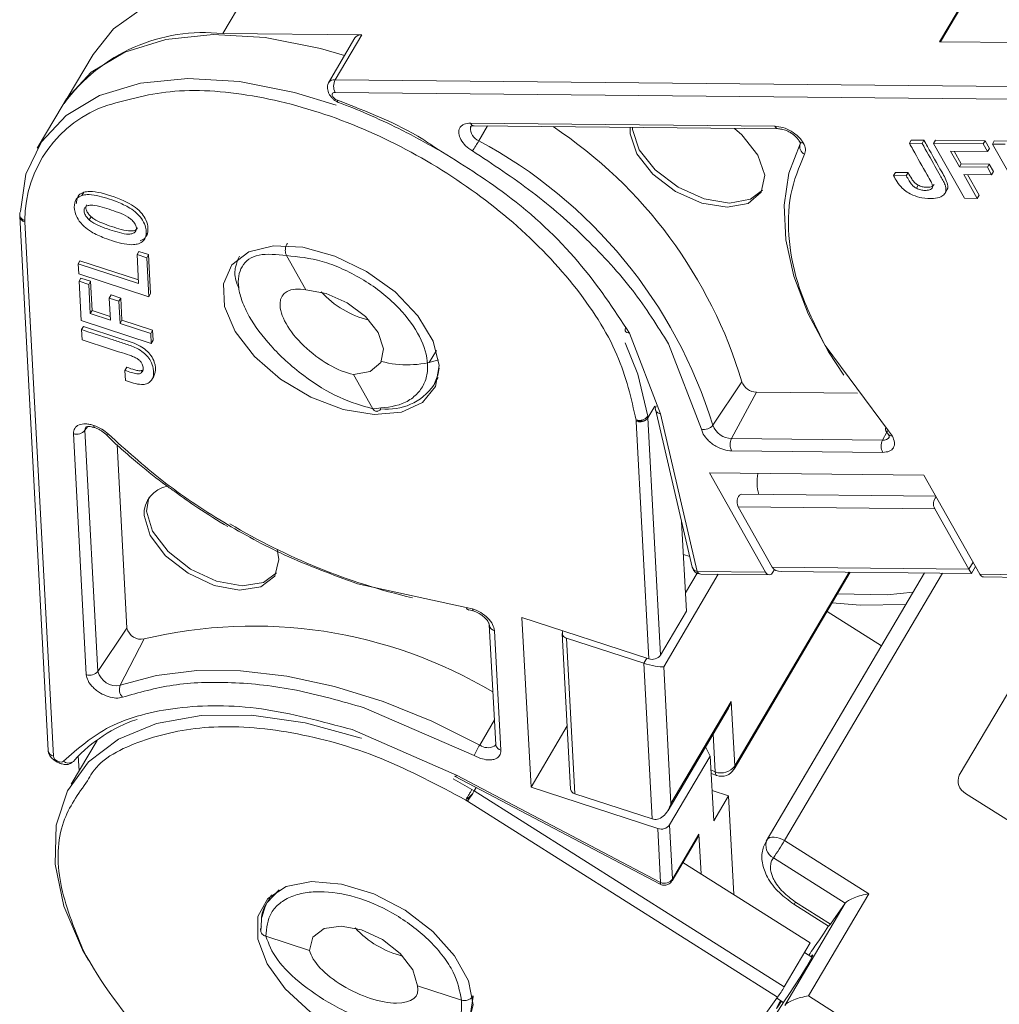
# Model space of a CAD drawing. Header units: millimetres. Extents: x 3292 to 3920, y -521 to -81.
# Tile 17 of 31: x 3581 to 3614, y -167 to -133. Entities that reach past the tile are written whole.
import ezdxf

# ---------------------------------------------------------------- set-up
doc = ezdxf.new("R2010")
doc.units = ezdxf.units.MM

msp = doc.modelspace()

# ---------------------------------------------------------------- linework, layer by layer
at = {"color": 7, "linetype": 'Continuous', "lineweight": 15}
for p, q in [((3587.766, -133.543), (3600.121, -112.63)), ((3624.575, -112.838), (3612.178, -133.821)), ((3612.205, -133.821), (3624.588, -112.861)), ((3592.499, -133.59), (3587.766, -133.543)), ((3592.268, -133.692), (3591.366, -135.218)), ((3591.597, -135.117), (3592.499, -133.59)), ((3612.178, -133.821), (3615.453, -133.854)), ((3583.35, -134.253), (3582.473, -135.737)), ((3614.572, -135.345), (3591.597, -135.117)), ((3591.592, -135.545), (3614.572, -135.774)), ((3582.335, -135.953), (3581.453, -137.447)), ((3591.695, -135.884), (3591.691, -135.883)), ((3596.204, -136.594), (3606.57, -136.697)), ((3596.327, -136.684), (3606.693, -136.787)), ((3596.785, -136.688), (3596.486, -137.192)), ((3611.146, -137.276), (3611.209, -137.169)), ((3611.58, -137.28), (3611.146, -137.276)), ((3611.209, -137.169), (3611.643, -137.174)), ((3611.643, -137.174), (3611.58, -137.28)), ((3611.97, -137.284), (3612.033, -137.177)), ((3613.663, -137.301), (3611.97, -137.284)), ((3611.97, -137.284), (3613.024, -139.152)), ((3612.033, -137.177), (3613.726, -137.194)), ((3613.663, -137.301), (3613.726, -137.194)), ((3613.663, -137.301), (3613.808, -137.557)), ((3613.726, -137.194), (3613.871, -137.451)), ((3613.977, -137.304), (3614.04, -137.197)), ((3613.977, -137.304), (3615.031, -139.172)), ((3614.411, -137.308), (3613.977, -137.304)), ((3614.04, -137.197), (3614.474, -137.202)), ((3613.808, -137.557), (3612.549, -137.545)), ((3612.549, -137.545), (3612.853, -138.083)), ((3612.673, -137.546), (3612.916, -137.977)), ((3613.808, -137.557), (3613.871, -137.451)), ((3612.853, -138.083), (3612.916, -137.977)), ((3612.853, -138.083), (3613.805, -138.093)), ((3612.916, -137.977), (3613.868, -137.986)), ((3613.805, -138.093), (3613.868, -137.986)), ((3613.805, -138.093), (3613.949, -138.349)), ((3613.868, -137.986), (3614.012, -138.243)), ((3610.607, -138.377), (3610.67, -138.271)), ((3611.041, -138.382), (3610.607, -138.377)), ((3610.67, -138.271), (3611.104, -138.275)), ((3611.041, -138.382), (3611.104, -138.275)), ((3612.998, -138.34), (3613.949, -138.349)), ((3613.458, -139.156), (3612.998, -138.34)), ((3613.121, -138.341), (3613.521, -139.05)), ((3614.012, -138.243), (3613.949, -138.349)), ((3611.385, -138.81), (3611.448, -138.703)), ((3582.971, -139.052), (3583.034, -138.945)), ((3612.361, -138.978), (3612.424, -138.872)), ((3613.458, -139.156), (3613.521, -139.05)), ((3613.024, -139.152), (3613.458, -139.156)), ((3580.854, -139.759), (3581.823, -157.953)), ((3583.22, -139.886), (3583.283, -139.779)), ((3581.031, -139.956), (3581.029, -139.908)), ((3582, -158.15), (3581.031, -139.956)), ((3585.147, -140.429), (3585.21, -140.322)), ((3584.851, -141.07), (3584.914, -140.963)), ((3585.179, -141.177), (3584.851, -141.07)), ((3584.851, -141.07), (3584.903, -142.054)), ((3584.914, -140.963), (3585.242, -141.07)), ((3585.242, -141.07), (3585.179, -141.177)), ((3585.242, -141.07), (3585.312, -142.398)), ((3589.94, -141.104), (3590.599, -142.273)), ((3582.843, -141.382), (3582.906, -141.275)), ((3582.843, -141.382), (3582.862, -141.725)), ((3584.903, -142.054), (3582.843, -141.382)), ((3582.906, -141.275), (3584.896, -141.925)), ((3585.25, -142.505), (3585.179, -141.177)), ((3582.862, -141.725), (3585.25, -142.505)), ((3582.875, -141.974), (3582.938, -141.867)), ((3582.875, -141.974), (3582.946, -143.314)), ((3582.875, -141.974), (3583.203, -142.081)), ((3582.938, -141.867), (3583.266, -141.974)), ((3583.203, -142.081), (3583.266, -141.974)), ((3583.203, -142.081), (3583.256, -143.078)), ((3583.266, -141.974), (3583.319, -142.971)), ((3583.904, -142.549), (3583.967, -142.442)), ((3583.967, -142.442), (3584.295, -142.549)), ((3585.25, -142.505), (3585.312, -142.398)), ((3583.944, -143.302), (3583.904, -142.549)), ((3583.904, -142.549), (3584.232, -142.656)), ((3584.295, -142.549), (3584.232, -142.656)), ((3584.272, -143.409), (3584.232, -142.656)), ((3584.295, -142.549), (3584.335, -143.303)), ((3583.256, -143.078), (3583.319, -142.971)), ((3583.256, -143.078), (3583.944, -143.302)), ((3583.319, -142.971), (3583.937, -143.173)), ((3582.946, -143.314), (3585.334, -144.094)), ((3584.272, -143.409), (3584.335, -143.303)), ((3585.316, -143.75), (3584.272, -143.409)), ((3584.335, -143.303), (3585.379, -143.643)), ((3583.026, -143.517), (3582.963, -143.623)), ((3582.963, -143.623), (3582.981, -143.967)), ((3585.316, -143.75), (3585.379, -143.643)), ((3585.334, -144.094), (3585.316, -143.75)), ((3585.379, -143.643), (3585.397, -143.987)), ((3601.62, -143.74), (3602.67, -146.492)), ((3585.334, -144.094), (3585.397, -143.987)), ((3604.065, -147.01), (3602.947, -144.109)), ((3595.043, -144.332), (3594.799, -144.745)), ((3608.278, -144.162), (3610.439, -147.073)), ((3584.435, -145.011), (3584.498, -144.905)), ((3584.435, -145.011), (3584.453, -145.355)), ((3584.976, -145.108), (3585.039, -145.001)), ((3592.22, -145.147), (3592.88, -146.315)), ((3585.357, -145.321), (3585.42, -145.214)), ((3594.951, -145.515), (3595.107, -145.251)), ((3604.456, -146.876), (3605.445, -145.399)), ((3605.937, -145.752), (3605.094, -147.335)), ((3609.379, -145.787), (3605.937, -145.752)), ((3602.243, -146.625), (3602.476, -146.231)), ((3602.497, -146.329), (3603.754, -151.714)), ((3602.67, -146.492), (3603.923, -151.858)), ((3601.842, -146.748), (3601.839, -146.7)), ((3602.272, -154.829), (3601.842, -146.748)), ((3602.236, -146.569), (3602.243, -146.623)), ((3602.674, -154.706), (3602.243, -146.623)), ((3583.118, -155.37), (3582.681, -147.162)), ((3583.158, -146.929), (3583.076, -147.05)), ((3583.513, -155.258), (3583.076, -147.05)), ((3604.131, -147.182), (3604.065, -147.01)), ((3610.236, -147.386), (3610.38, -147.116)), ((3610.343, -147.066), (3610.429, -147.181)), ((3610.439, -147.073), (3610.567, -147.246)), ((3610.236, -147.386), (3605.094, -147.335)), ((3584.502, -153.788), (3584.169, -147.532)), ((3610.238, -147.803), (3605.096, -147.752)), ((3606.25, -151.881), (3604.345, -148.504)), ((3604.345, -148.504), (3611.645, -148.577)), ((3611.645, -148.577), (3613.55, -151.954)), ((3612.051, -149.296), (3605.427, -149.23)), ((3605.321, -149.656), (3612.016, -149.723)), ((3606.48, -151.711), (3605.321, -149.656)), ((3612.016, -149.723), (3613.175, -151.777)), ((3603.555, -153.214), (3603.392, -150.166)), ((3603.4, -150.317), (3603.428, -150.318)), ((3603.669, -151.349), (3603.452, -151.278)), ((3603.923, -151.858), (3606.25, -151.881)), ((3613.175, -151.777), (3606.48, -151.711)), ((3606.498, -151.884), (3606.553, -151.791)), ((3606.802, -151.86), (3613.258, -151.924)), ((3613.316, -151.538), (3613.175, -151.777)), ((3613.175, -151.777), (3613.258, -151.924)), ((3613.258, -151.924), (3613.399, -151.685)), ((3602.782, -155.103), (3604.642, -151.954)), ((3603.917, -151.913), (3603.521, -152.582)), ((3604.046, -151.948), (3606.373, -151.971)), ((3605.176, -158.586), (3609.136, -151.883)), ((3609.097, -151.883), (3605.2, -158.48)), ((3611.662, -151.909), (3606.268, -161.039)), ((3606.301, -160.988), (3611.666, -151.909)), ((3606.892, -161.02), (3612.272, -151.915)), ((3616.817, -152.075), (3612.848, -158.794)), ((3613.55, -151.954), (3623.757, -152.055)), ((3613.673, -152.044), (3623.88, -152.145)), ((3592.361, -152.281), (3596.054, -153.08)), ((3596.054, -153.08), (3596.273, -153.127)), ((3596.15, -153.168), (3596.304, -153.202)), ((3597.956, -153.42), (3602.272, -154.829)), ((3598.264, -159.2), (3597.956, -153.42)), ((3603.555, -153.214), (3602.674, -154.706)), ((3608.345, -153.222), (3610.195, -154.392)), ((3583.513, -155.258), (3584.502, -153.788)), ((3596.844, -153.678), (3597.061, -157.749)), ((3585.092, -154.155), (3584.277, -155.733)), ((3597.021, -153.875), (3597.237, -157.946)), ((3599.33, -153.964), (3599.613, -159.264)), ((3599.476, -154.126), (3602.102, -154.983)), ((3599.759, -159.427), (3599.476, -154.126)), ((3602.206, -154.807), (3602.102, -154.983)), ((3602.102, -154.983), (3602.385, -160.284)), ((3603.03, -159.758), (3602.782, -155.103)), ((3596.323, -158.126), (3592.586, -156.501)), ((3602.931, -159.99), (3604.984, -156.514)), ((3605.083, -156.282), (3603.03, -159.758)), ((3605.2, -158.48), (3605.083, -156.282)), ((3596.516, -157.766), (3597.016, -156.913)), ((3599.498, -157.11), (3598.264, -159.2)), ((3592.176, -157.243), (3595.722, -158.793)), ((3604.469, -157.387), (3604.538, -158.683)), ((3583.489, -157.608), (3582.606, -159.101)), ((3597.066, -157.785), (3597.01, -157.81)), ((3604.366, -158.142), (3604.21, -157.825)), ((3582.849, -158.137), (3582.876, -158.645)), ((3596.544, -158.223), (3596.323, -158.126)), ((3602.981, -160.485), (3604.366, -158.142)), ((3604.366, -158.142), (3604.484, -160.346)), ((3595.663, -158.825), (3602.663, -162.506)), ((3595.722, -158.793), (3602.678, -162.451)), ((3604.538, -158.683), (3604.391, -158.616)), ((3604.398, -158.736), (3604.59, -158.807)), ((3595.615, -158.914), (3596.254, -159.28)), ((3596.331, -159.323), (3596.397, -159.211)), ((3602.58, -160.608), (3598.264, -159.2)), ((3596.254, -159.28), (3596.328, -159.322)), ((3606.887, -165.998), (3596.328, -159.322)), ((3602.385, -160.284), (3599.759, -159.427)), ((3604.428, -159.311), (3604.987, -159.494)), ((3604.484, -160.346), (3604.987, -159.494)), ((3604.987, -159.494), (3605.166, -162.861)), ((3613.062, -159.412), (3617.284, -162.082)), ((3596.103, -159.678), (3596.04, -159.639)), ((3606.659, -166.353), (3596.103, -159.678)), ((3603.08, -162.328), (3602.981, -160.485)), ((3602.678, -162.451), (3602.58, -160.608)), ((3603.065, -162.392), (3603.967, -160.866)), ((3603.982, -160.801), (3603.08, -162.328)), ((3604.054, -162.157), (3603.982, -160.801)), ((3606.268, -161.039), (3606.301, -160.988)), ((3609.764, -162.836), (3606.892, -161.02)), ((3607.769, -164.506), (3603.435, -161.766)), ((3606.516, -161.607), (3608.965, -163.155)), ((3589.274, -163.133), (3589.69, -162.693)), ((3589.43, -162.87), (3589.274, -163.133)), ((3607.71, -166.311), (3609.764, -162.836)), ((3608.965, -163.155), (3606.911, -166.631)), ((3607.215, -163.184), (3608.398, -163.931)), ((3608.457, -163.86), (3607.275, -163.113)), ((3608.965, -163.155), (3608.457, -163.86)), ((3589.083, -163.704), (3589.059, -164.128)), ((3608.388, -163.925), (3608.228, -164.196)), ((3608.228, -164.196), (3608.059, -164.431)), ((3589.233, -164.277), (3590.726, -164.765)), ((3607.769, -164.506), (3606.887, -165.998)), ((3607.83, -164.989), (3607.578, -164.829)), ((3594.4, -165.964), (3595.893, -166.451)), ((3596.297, -166.324), (3596.197, -166.979)), ((3596.297, -166.324), (3596.294, -166.308)), ((3605.053, -168.584), (3606.659, -166.353)), ((3606.893, -166.48), (3606.071, -167.742)), ((3606.636, -166.385), (3606.861, -166.528)), ((3606.765, -166.467), (3606.716, -166.55)), ((3613.79, -170.156), (3607.71, -166.311))]:
    msp.add_line(p, q, dxfattribs=at)
at = {"color": 7, "linetype": 'Continuous', "lineweight": 15, "flags": 128}
for points in [[(3585.108, -132.632), (3584.05, -133.379), (3583.35, -134.253)], [(3591.915, -134.289), (3591.093, -134.051), (3589.213, -133.678), (3587.438, -133.573), (3585.826, -133.739), (3584.429, -134.171), (3583.292, -134.855), (3582.452, -135.768), (3582.335, -135.953)], [(3580.88, -139.599), (3581.066, -138.334), (3581.59, -137.232), (3582.434, -136.329), (3583.572, -135.654), (3584.968, -135.228), (3586.575, -135.067), (3588.343, -135.173), (3590.215, -135.545), (3591.627, -135.983)], [(3591.344, -135.281), (3591.344, -135.277), (3591.366, -135.218)], [(3591.669, -135.812), (3591.61, -135.783), (3591.558, -135.744), (3591.518, -135.699), (3591.495, -135.652), (3591.492, -135.609), (3591.509, -135.574), (3591.544, -135.552), (3591.592, -135.545)], [(3591.691, -135.883), (3591.687, -135.882), (3591.676, -135.868), (3591.67, -135.845), (3591.669, -135.812)], [(3596.206, -136.737), (3596.209, -136.729), (3596.225, -136.697)], [(3605.198, -136.772), (3605.446, -136.992), (3605.99, -137.681), (3606.221, -138.366), (3606.103, -138.945), (3605.654, -139.328), (3604.942, -139.456), (3604.075, -139.312), (3603.187, -138.916), (3602.411, -138.329), (3601.866, -137.64), (3601.635, -136.954), (3601.637, -136.736)], [(3601.715, -136.737), (3601.719, -136.812), (3601.95, -137.498), (3602.495, -138.187), (3603.271, -138.774), (3604.159, -139.17), (3605.026, -139.314), (3605.738, -139.185), (3606.141, -138.872)], [(3607.433, -137.301), (3607.048, -138.292), (3606.881, -139.386), (3606.936, -140.563), (3607.211, -141.802), (3607.701, -143.082), (3608.398, -144.379), (3608.92, -145.169)], [(3607.447, -137.266), (3607.444, -137.276), (3607.433, -137.301)], [(3595.133, -144.84), (3595.011, -145.559), (3594.572, -146.106), (3593.856, -146.435), (3592.927, -146.515), (3591.866, -146.339), (3590.768, -145.924), (3589.732, -145.305), (3588.848, -144.539), (3588.195, -143.692), (3587.832, -142.841), (3587.791, -142.061), (3588.074, -141.42), (3588.658, -140.977), (3589.49, -140.771), (3590.497, -140.819), (3591.588, -141.118), (3592.667, -141.641), (3593.638, -142.341), (3594.415, -143.157), (3594.929, -144.015), (3595.133, -144.84)], [(3590.599, -142.273), (3591.292, -142.388), (3592.003, -142.705), (3592.624, -143.175), (3593.06, -143.726), (3593.244, -144.275), (3593.15, -144.738), (3592.79, -145.044), (3592.22, -145.147)], [(3601.464, -144.07), (3601.906, -145.135), (3602.236, -146.569)], [(3595.136, -144.937), (3595.093, -145.174), (3594.95, -145.515)], [(3583.877, -147.187), (3583.845, -147.198), (3583.819, -147.202), (3583.799, -147.197), (3583.794, -147.193)], [(3585.254, -149.342), (3585.171, -149.805), (3585.379, -150.486), (3585.905, -151.179), (3586.668, -151.776), (3587.554, -152.187), (3588.426, -152.349), (3589.152, -152.238), (3589.596, -151.908)], [(3605.321, -149.656), (3605.295, -149.593), (3605.282, -149.519), (3605.282, -149.441), (3605.297, -149.367), (3605.324, -149.304), (3605.36, -149.258), (3605.403, -149.234), (3605.427, -149.23)], [(3589.615, -151.102), (3589.679, -151.445), (3589.537, -152.013), (3589.068, -152.38), (3588.342, -152.491), (3587.47, -152.329), (3586.585, -151.918), (3585.821, -151.321), (3585.295, -150.628), (3585.087, -149.947), (3585.087, -149.947)], [(3611.277, -152.562), (3610.391, -152.652), (3608.705, -152.613)], [(3611.032, -152.976), (3609.467, -153.009), (3608.518, -152.929)], [(3596.516, -157.766), (3594.891, -156.956), (3593.235, -156.288), (3591.577, -155.774), (3589.948, -155.423), (3588.377, -155.242), (3586.89, -155.234), (3585.515, -155.399), (3584.277, -155.733)], [(3583.191, -165.094), (3582.992, -164.735), (3582.359, -163.249), (3582.058, -161.822), (3582.1, -160.5), (3582.484, -159.324), (3583.197, -158.334), (3584.216, -157.561), (3585.509, -157.029), (3587.034, -156.756), (3588.741, -156.75), (3590.577, -157.013), (3592.482, -157.534), (3592.489, -157.536)], [(3597.063, -157.748), (3597.041, -157.782), (3597.012, -157.808)], [(3597.067, -157.789), (3597.066, -157.783), (3597.061, -157.749)], [(3581.823, -157.953), (3581.827, -157.981), (3581.828, -157.986)], [(3582.345, -158.321), (3582.311, -158.343), (3582.262, -158.351), (3582.205, -158.343), (3582.145, -158.32), (3582.089, -158.285), (3582.043, -158.242), (3582.012, -158.195), (3582, -158.15)], [(3605.2, -158.48), (3605.194, -158.54), (3605.176, -158.586)], [(3604.59, -158.807), (3604.582, -158.803), (3604.56, -158.78), (3604.545, -158.739), (3604.538, -158.683)], [(3603.967, -160.866), (3603.977, -160.844), (3603.982, -160.801)], [(3606.301, -160.988), (3606.342, -160.948), (3606.398, -160.919), (3606.466, -160.903), (3606.544, -160.9), (3606.629, -160.912), (3606.718, -160.936), (3606.807, -160.973), (3606.892, -161.02)], [(3593.975, -163.39), (3594.922, -164.112), (3595.664, -164.939), (3596.133, -165.798), (3596.289, -166.611), (3596.118, -167.308), (3595.634, -167.825), (3594.882, -168.117), (3593.927, -168.159), (3592.855, -167.946), (3591.76, -167.497), (3590.741, -166.853), (3589.887, -166.069), (3589.275, -165.217), (3588.958, -164.372), (3588.966, -163.608), (3589.297, -162.995), (3589.922, -162.585), (3590.785, -162.416), (3591.811, -162.503), (3592.906, -162.838), (3593.975, -163.39)], [(3602.663, -162.506), (3602.663, -162.506), (3602.662, -162.497), (3602.668, -162.479), (3602.678, -162.451)], [(3603.08, -162.328), (3603.075, -162.371), (3603.065, -162.392)], [(3589.098, -163.634), (3589.224, -163.226), (3589.274, -163.133)], [(3590.726, -164.765), (3590.84, -164.311), (3591.215, -164.017), (3591.796, -163.928), (3592.494, -164.058), (3593.202, -164.387), (3593.813, -164.865), (3594.234, -165.418), (3594.4, -165.964)], [(3607.8, -164.97), (3607.851, -164.91), (3607.858, -164.931), (3607.784, -165.076), (3607.641, -165.323), (3607.45, -165.636), (3607.241, -165.965), (3607.045, -166.262), (3606.893, -166.48)], [(3606.799, -166.489), (3606.752, -166.56), (3606.693, -166.644), (3606.65, -166.704), (3606.624, -166.735), (3606.618, -166.733), (3606.632, -166.7), (3606.666, -166.637), (3606.716, -166.55)]]:
    msp.add_lwpolyline(points, dxfattribs=at)
at = {"color": 7, "linetype": 'Continuous', "lineweight": 15}
for centre, radius, start, end in [((3587.125, -139.41), 5.902, 83.7687, 143.7761), ((3592.466, -133.829), 0.241, 82.2333, 145.3115), ((3591.564, -135.355), 0.241, 82.2333, 145.3115), ((3592.008, -135.335), 0.466, 152.0331, 206.8221), ((3585.174, -139.909), 4.146, 108.6273, 179.9797), ((3596.339, -136.538), 0.146, 202.383, 265.1601), ((3596.655, -136.774), 0.451, 175.2517, 248.0157), ((3590.183, -149.971), 15.932, 16.6798, 56.3408), ((3606.705, -136.641), 0.146, 202.37, 265.2906), ((3587.398, -131.81), 10.562, 327.1417, 329.3621), ((3588.696, -151.725), 16.489, 17.1036, 61.8092), ((3607.693, -137.4), 0.278, 159.1127, 245.3385), ((3581.082, -139.734), 0.227, 180.9837, 257.1119), ((3593.546, -140.093), 3.307, 222.8165, 256.0334), ((3594.05, -141.389), 3.433, 255.0958, 288.0661), ((3605.952, -145.213), 0.54, 200.1025, 268.43), ((3593.382, -144.418), 1.914, 263.1086, 325.0166), ((3601.959, -146.389), 0.378, 251.9111, 305.2866), ((3582.799, -146.828), 0.355, 250.5407, 321.193), ((3583.252, -147.036), 0.176, 146.8862, 184.7637), ((3604.158, -146.644), 0.378, 255.667, 322.0604), ((3605.113, -146.636), 0.699, 200.1025, 268.43), ((3610.433, -147.017), 0.103, 145.1496, 208.1152), ((3610.396, -146.995), 0.0891, 232.4425, 298.5794), ((3605.515, -147.541), 0.469, 153.8942, 206.6934), ((3610.657, -147.592), 0.469, 153.8942, 206.6934), ((3610.266, -147.151), 0.237, 262.7604, 328.6213), ((3607.46, -148.82), 1.499, 168.4515, 196.1044), ((3586.059, -149.909), 0.973, 100.1284, 182.2162), ((3612.298, -149.551), 0.331, 135.2349, 211.3106), ((3599.271, -131.374), 21.968, 239.1582, 256.7264), ((3603.955, -151.649), 0.211, 197.8667, 261.2997), ((3604.058, -151.803), 0.145, 202.1718, 265.3712), ((3606.375, -151.835), 0.132, 200.2136, 338.6309), ((3613.685, -151.899), 0.145, 202.1718, 265.3713), ((3596.178, -153.042), 0.13, 197.0254, 257.3451), ((3584.991, -153.661), 0.504, 194.6322, 281.5714), ((3588.817, -169.638), 15.924, 59.2245, 103.5281), ((3597.076, -153.647), 0.234, 188.3725, 256.3732), ((3599.506, -153.956), 0.173, 152.4848, 259.9403), ((3602.391, -154.499), 0.35, 250.2128, 323.8964), ((3583.237, -155.035), 0.355, 250.5407, 321.193), ((3584.146, -155.092), 0.654, 194.6322, 281.5714), ((3584.619, -155.878), 0.372, 157.03, 224.5579), ((3586.498, -161.753), 5.133, 108.7235, 137.3788), ((3601.005, -160.404), 5.207, 149.5537, 154.0592), ((3596.799, -157.375), 0.482, 234.0334, 296.178), ((3597.3, -157.707), 0.246, 199.2746, 255.3133), ((3582.064, -157.911), 0.247, 197.6809, 255.0653), ((3582.52, -158.089), 0.291, 232.8966, 294.0672), ((3582.546, -158.174), 0.203, 297.1602, 329.3206), ((3604.733, -158.14), 0.578, 250.2128, 323.8964), ((3604.745, -158.332), 0.5, 251.9246, 329.4249), ((3613.283, -158.989), 0.477, 155.8413, 242.4257), ((3591.851, -156.703), 5.189, 325.0186, 328.5374), ((3599.801, -159.242), 0.19, 186.8647, 256.9613), ((3602.699, -160.279), 0.35, 250.2128, 323.8964), ((3606.737, -161.184), 0.477, 155.8413, 242.4257), ((3598.919, -156.311), 9.261, 325.12, 329.4334), ((3602.797, -162.122), 0.35, 250.2128, 323.8964), ((3607.1, -163.027), 0.194, 306.2539, 333.8656), ((3608.283, -163.775), 0.194, 306.2423, 333.8736), ((3594.7, -161.748), 3.307, 222.8146, 256.0352), ((3621.081, -173.687), 15.977, 144.595, 146.7267), ((3596.623, -157.304), 15.514, 208.5754, 237.5381), ((3602.054, -163.143), 5.614, 325.12, 329.4334)]:
    msp.add_arc(centre, radius, start, end, dxfattribs=at)
for centre, major_axis, ratio, start_param, end_param in [((3591.41, -143.71), (1.59, -1.273), 0.457825, 2.421458, 5.563051), ((3607.096, -151.363), (-0.616, -0.347), 0.577382, 0, 0.785479), ((3602.327, -154.955), (-0.507, 0.124), 0.169823, 1.15293, 2.723726), ((3604.628, -156.134), (-0.167, -0.681), 0.680481, 1.15293, 1.51953), ((3602.575, -159.609), (-0.167, -0.681), 0.680481, 6.231919, 7.802716), ((3609.594, -163.071), (-0.651, -0.157), 0.298541, 4.378168, 5.948965), ((3592.563, -165.364), (1.811, -0.906), 0.427526, 3.478415, 6.620008), ((3607.541, -166.546), (-0.651, -0.157), 0.298541, 4.378168, 5.948965)]:
    msp.add_ellipse(centre, major_axis=major_axis, ratio=ratio, start_param=start_param, end_param=end_param, dxfattribs=at)
for points, knots in [([(3591.344, -135.276), (3591.338, -135.305), (3591.326, -135.364), (3591.337, -135.46), (3591.368, -135.555), (3591.417, -135.646), (3591.48, -135.729), (3591.551, -135.797), (3591.624, -135.852), (3591.672, -135.874), (3591.695, -135.884)], [0, 0, 0, 0, 0.133671, 0.26648, 0.39758, 0.526145, 0.651383, 0.772551, 0.888962, 1, 1, 1, 1]), ([(3601.839, -146.7), (3601.678, -145.966), (3601.348, -144.468), (3599.8, -142.065), (3597.605, -139.813), (3594.926, -137.906), (3591.97, -136.455), (3588.935, -135.591), (3586.069, -135.364), (3584.579, -135.778), (3583.85, -135.981)], [0, 0, 0, 0, 0.122369, 0.25, 0.377631, 0.5, 0.622369, 0.75, 0.877631, 1, 1, 1, 1]), ([(3591.669, -135.812), (3592.669, -136.193), (3593.862, -136.648), (3594.925, -137.37), (3595.097, -137.487)], [0, 0, 0, 0, 0.838058, 1, 1, 1, 1]), ([(3591.691, -135.884), (3591.695, -135.885), (3592.03, -135.994), (3592.726, -136.293), (3593.862, -136.806), (3594.645, -137.248), (3595.081, -137.495)], [0, 0, 0, 0, 0.0037392, 0.2915144, 0.6045077, 1, 1, 1, 1]), ([(3595.875, -137.151), (3595.844, -137.08), (3595.795, -136.971), (3595.802, -136.84), (3595.835, -136.751), (3595.897, -136.68), (3596.008, -136.611), (3596.127, -136.6), (3596.204, -136.594)], [0, 0, 0, 0, 0.239443, 0.369505, 0.5, 0.630063, 0.760557, 1, 1, 1, 1]), ([(3596.205, -136.74), (3596.205, -136.725), (3596.206, -136.694), (3596.285, -136.687), (3596.325, -136.684)], [0, 0, 0, 0, 0.482612, 1, 1, 1, 1]), ([(3606.57, -136.697), (3606.659, -136.706), (3606.839, -136.724), (3607.129, -136.857), (3607.336, -137.015), (3607.467, -137.157), (3607.513, -137.23), (3607.536, -137.267)], [0, 0, 0, 0, 0.249007, 0.500519, 0.750159, 0.87592, 1, 1, 1, 1]), ([(3606.693, -136.787), (3606.74, -136.791), (3606.815, -136.797), (3606.937, -136.836), (3607.043, -136.882), (3607.152, -136.947), (3607.254, -137.026), (3607.34, -137.114), (3607.379, -137.173), (3607.397, -137.203)], [0, 0, 0, 0, 0.191349, 0.30669, 0.433921, 0.570786, 0.71376, 0.858395, 1, 1, 1, 1]), ([(3607.397, -137.203), (3607.404, -137.216), (3607.419, -137.244), (3607.429, -137.272), (3607.435, -137.272), (3607.438, -137.272)], [0, 0, 0, 0, 0.275371, 0.579235, 1, 1, 1, 1]), ([(3607.536, -137.267), (3607.503, -137.264), (3607.44, -137.257), (3607.413, -137.219), (3607.4, -137.2)], [0, 0, 0, 0, 0.522763, 1, 1, 1, 1]), ([(3607.536, -137.267), (3607.569, -137.339), (3607.634, -137.483), (3607.596, -137.596), (3607.577, -137.653)], [0, 0, 0, 0, 0.502524, 1, 1, 1, 1]), ([(3610.607, -138.377), (3610.645, -138.449), (3610.723, -138.593), (3610.875, -138.791), (3611.069, -138.948), (3611.303, -139.066), (3611.618, -139.159), (3611.948, -139.172), (3612.211, -139.119), (3612.353, -139.016), (3612.406, -138.874), (3612.374, -138.709), (3612.293, -138.538), (3612.168, -138.325), (3611.934, -137.906), (3611.727, -137.539), (3611.58, -137.28)], [0, 0, 0, 0, 0.060966, 0.122555, 0.166943, 0.211374, 0.27887, 0.373201, 0.446631, 0.499185, 0.54401, 0.599254, 0.643956, 0.689261, 0.779896, 1, 1, 1, 1]), ([(3611.146, -137.276), (3611.187, -137.348), (3611.39, -137.707), (3611.628, -138.146), (3611.871, -138.549), (3611.928, -138.692), (3611.937, -138.774), (3611.903, -138.834), (3611.818, -138.876), (3611.69, -138.888), (3611.535, -138.875), (3611.435, -138.831), (3611.385, -138.81)], [0, 0, 0, 0, 0.10516, 0.525798, 0.642954, 0.69438, 0.736747, 0.770674, 0.814759, 0.886948, 0.943322, 1, 1, 1, 1]), ([(3611.643, -137.174), (3611.684, -137.245), (3611.886, -137.605), (3612.167, -138.107), (3612.452, -138.602), (3612.467, -138.813), (3612.425, -138.859), (3612.417, -138.867)], [0, 0, 0, 0, 0.124278, 0.62139, 0.871004, 0.976095, 1, 1, 1, 1]), ([(3595.097, -137.487), (3595.889, -137.979), (3597.675, -139.088), (3599.991, -141.273), (3601.08, -142.922), (3601.62, -143.74)], [0, 0, 0, 0, 0.286372, 0.645821, 1, 1, 1, 1]), ([(3602.947, -144.109), (3602.566, -143.501), (3601.803, -142.283), (3600.199, -140.533), (3598.358, -138.909), (3596.963, -137.994), (3596.271, -137.54)], [0, 0, 0, 0, 0.252852, 0.506156, 0.754853, 1, 1, 1, 1]), ([(3607.577, -137.653), (3607.392, -138.096), (3607.017, -138.998), (3607.001, -140.564), (3607.352, -142.299), (3607.953, -143.509), (3608.278, -144.162)], [0, 0, 0, 0, 0.244254, 0.496621, 0.728157, 1, 1, 1, 1]), ([(3611.385, -138.81), (3611.363, -138.797), (3611.308, -138.765), (3611.217, -138.679), (3611.131, -138.546), (3611.073, -138.441), (3611.041, -138.382)], [0, 0, 0, 0, 0.120772, 0.299416, 0.603738, 1, 1, 1, 1]), ([(3611.104, -138.275), (3611.142, -138.347), (3611.199, -138.455), (3611.295, -138.588), (3611.375, -138.662), (3611.427, -138.691), (3611.448, -138.703)], [0, 0, 0, 0, 0.477705, 0.719241, 0.886128, 1, 1, 1, 1]), ([(3611.448, -138.703), (3611.495, -138.724), (3611.588, -138.765), (3611.742, -138.783), (3611.868, -138.771), (3611.956, -138.735), (3611.977, -138.701), (3611.986, -138.686)], [0, 0, 0, 0, 0.2110082, 0.4194991, 0.7200972, 0.8783823, 1, 1, 1, 1]), ([(3582.971, -139.052), (3582.911, -139.081), (3582.792, -139.139), (3582.703, -139.337), (3582.71, -139.585), (3582.824, -139.867), (3583.024, -140.108), (3583.272, -140.286), (3583.511, -140.411), (3583.773, -140.521), (3584.077, -140.624), (3584.413, -140.71), (3584.701, -140.745), (3584.842, -140.713), (3584.896, -140.701)], [0, 0, 0, 0, 0.077118, 0.154064, 0.277592, 0.365915, 0.454804, 0.533143, 0.595307, 0.659002, 0.75277, 0.848192, 0.942337, 1, 1, 1, 1]), ([(3582.787, -139.325), (3582.791, -139.254), (3582.797, -139.117), (3582.907, -138.998), (3583.002, -138.959), (3583.034, -138.945)], [0, 0, 0, 0, 0.422076, 0.8066511, 1, 1, 1, 1]), ([(3584.896, -140.701), (3584.956, -140.672), (3585.076, -140.614), (3585.168, -140.419), (3585.164, -140.176), (3585.056, -139.9), (3584.863, -139.666), (3584.623, -139.489), (3584.39, -139.364), (3584.127, -139.251), (3583.817, -139.143), (3583.472, -139.051), (3583.174, -139.009), (3583.028, -139.04), (3582.971, -139.052)], [0, 0, 0, 0, 0.077726, 0.155352, 0.276594, 0.36227, 0.448522, 0.525591, 0.586453, 0.64883, 0.745829, 0.844558, 0.939133, 1, 1, 1, 1]), ([(3583.034, -138.945), (3583.099, -138.933), (3583.272, -138.899), (3583.783, -138.994), (3584.325, -139.175), (3584.802, -139.455), (3585.028, -139.67), (3585.181, -139.917), (3585.236, -140.175), (3585.205, -140.409), (3585.086, -140.543), (3584.989, -140.582), (3584.958, -140.595)], [0, 0, 0, 0, 0.068925, 0.181835, 0.429589, 0.512717, 0.596699, 0.671038, 0.773392, 0.880953, 0.962175, 1, 1, 1, 1]), ([(3584.645, -139.868), (3584.612, -139.842), (3584.485, -139.745), (3584.112, -139.59), (3583.688, -139.451), (3583.31, -139.367), (3583.149, -139.403), (3583.066, -139.463), (3583.035, -139.555), (3583.054, -139.667), (3583.118, -139.782), (3583.188, -139.853), (3583.22, -139.886)], [0, 0, 0, 0, 0.049968, 0.193018, 0.475404, 0.617015, 0.680621, 0.743737, 0.81298, 0.874323, 0.941059, 1, 1, 1, 1]), ([(3583.133, -139.378), (3583.121, -139.402), (3583.096, -139.454), (3583.118, -139.561), (3583.181, -139.675), (3583.251, -139.746), (3583.283, -139.779)], [0, 0, 0, 0, 0.231334, 0.483458, 0.75775, 1, 1, 1, 1]), ([(3580.857, -139.731), (3580.855, -139.715), (3580.849, -139.67), (3580.868, -139.627), (3580.88, -139.599)], [0, 0, 0, 0, 0.349874, 1, 1, 1, 1]), ([(3581.029, -139.908), (3581.003, -139.902), (3580.952, -139.891), (3580.895, -139.853), (3580.858, -139.802), (3580.856, -139.76), (3580.854, -139.738)], [0, 0, 0, 0, 0.244694, 0.499967, 0.74569, 1, 1, 1, 1]), ([(3580.857, -139.731), (3580.86, -139.746), (3580.864, -139.766), (3580.871, -139.789), (3580.873, -139.799), (3580.874, -139.804), (3580.875, -139.808), (3580.875, -139.811), (3580.874, -139.813), (3580.872, -139.813), (3580.867, -139.807), (3580.863, -139.799), (3580.861, -139.794)], [0, 0, 0, 0, 0.337161, 0.453693, 0.499524, 0.538237, 0.571901, 0.603996, 0.639077, 0.681757, 0.804316, 1, 1, 1, 1]), ([(3581.029, -139.908), (3580.996, -139.893), (3580.946, -139.87), (3580.898, -139.821), (3580.871, -139.778), (3580.858, -139.747), (3580.857, -139.731), (3580.857, -139.731)], [0, 0, 0, 0, 0.379047, 0.583114, 0.791527, 0.999954, 1, 1, 1, 1]), ([(3583.283, -139.779), (3583.314, -139.804), (3583.424, -139.893), (3583.67, -140.002), (3583.983, -140.117), (3584.311, -140.215), (3584.588, -140.278), (3584.762, -140.251), (3584.841, -140.21), (3584.859, -140.169), (3584.863, -140.159)], [0, 0, 0, 0, 0.062072, 0.224652, 0.412485, 0.602752, 0.791444, 0.88102, 0.969991, 1, 1, 1, 1]), ([(3583.22, -139.886), (3583.251, -139.911), (3583.361, -140), (3583.72, -140.159), (3584.138, -140.296), (3584.523, -140.384), (3584.701, -140.359), (3584.791, -140.302), (3584.835, -140.218), (3584.829, -140.113), (3584.769, -139.989), (3584.689, -139.911), (3584.645, -139.868)], [0, 0, 0, 0, 0.047136, 0.170596, 0.457333, 0.600622, 0.668644, 0.736207, 0.798456, 0.860666, 0.924302, 1, 1, 1, 1]), ([(3589.97, -140.676), (3589.961, -140.69), (3589.94, -140.724), (3589.915, -140.789), (3589.901, -140.86), (3589.896, -140.938), (3589.904, -141.024), (3589.928, -141.077), (3589.94, -141.104)], [0, 0, 0, 0, 0.117799, 0.292406, 0.452272, 0.572429, 0.783057, 1, 1, 1, 1]), ([(3588.32, -142.227), (3588.279, -142.13), (3588.161, -141.85), (3588.186, -141.476), (3588.284, -141.24), (3588.333, -141.122)], [0, 0, 0, 0, 0.209865, 0.603277, 1, 1, 1, 1]), ([(3592.88, -146.315), (3592.506, -146.212), (3591.758, -146.004), (3590.691, -145.34), (3589.921, -144.704), (3589.244, -144.026), (3588.724, -143.319), (3588.413, -142.655), (3588.253, -142.039), (3588.355, -141.415), (3588.928, -140.997), (3589.605, -141.069), (3589.94, -141.104)], [0, 0, 0, 0, 0.125188, 0.250856, 0.319613, 0.380838, 0.50002, 0.563142, 0.625674, 0.747351, 0.875025, 1, 1, 1, 1]), ([(3589.94, -141.104), (3590.337, -141.143), (3590.948, -141.203), (3591.829, -141.536), (3592.498, -141.878), (3593.121, -142.3), (3593.822, -142.909), (3594.473, -143.74), (3594.758, -144.568), (3594.74, -145.17), (3594.588, -145.584), (3594.3, -145.916), (3593.787, -146.236), (3593.237, -146.284), (3592.88, -146.315)], [0, 0, 0, 0, 0.120094, 0.184653, 0.250509, 0.316292, 0.380636, 0.5, 0.619364, 0.683708, 0.749491, 0.815347, 0.879906, 1, 1, 1, 1]), ([(3584.453, -145.355), (3584.545, -145.387), (3584.73, -145.45), (3584.98, -145.5), (3585.175, -145.481), (3585.316, -145.396), (3585.42, -145.225), (3585.42, -144.973), (3585.335, -144.716), (3585.192, -144.512), (3585.005, -144.347), (3584.79, -144.229), (3584.571, -144.146), (3584.299, -144.06), (3583.762, -143.883), (3583.294, -143.731), (3582.963, -143.623)], [0, 0, 0, 0, 0.060966, 0.122555, 0.166943, 0.211374, 0.27887, 0.373201, 0.446631, 0.499185, 0.54401, 0.599254, 0.643956, 0.689261, 0.779896, 1, 1, 1, 1]), ([(3583.026, -143.517), (3583.118, -143.546), (3583.577, -143.696), (3584.213, -143.91), (3584.859, -144.107), (3585.175, -144.323), (3585.346, -144.52), (3585.466, -144.779), (3585.503, -145.03), (3585.434, -145.163), (3585.41, -145.209)], [0, 0, 0, 0, 0.081186, 0.405931, 0.568994, 0.637647, 0.706532, 0.7935, 0.928517, 1, 1, 1, 1]), ([(3601.62, -143.74), (3601.587, -143.736), (3601.519, -143.727), (3601.471, -143.669), (3601.463, -143.606), (3601.48, -143.568), (3601.486, -143.555)], [0, 0, 0, 0, 0.2980458, 0.620254, 0.8709335, 1, 1, 1, 1]), ([(3582.981, -143.967), (3583.073, -143.997), (3583.532, -144.146), (3584.093, -144.337), (3584.608, -144.493), (3584.792, -144.571), (3584.9, -144.636), (3584.979, -144.714), (3585.039, -144.819), (3585.062, -144.932), (3585.053, -145.045), (3585.002, -145.087), (3584.976, -145.108)], [0, 0, 0, 0, 0.1051595, 0.5257977, 0.6429535, 0.6943799, 0.7367469, 0.7706735, 0.8147589, 0.8869484, 0.9433216, 1, 1, 1, 1]), ([(3584.976, -145.108), (3584.961, -145.114), (3584.923, -145.131), (3584.815, -145.129), (3584.645, -145.083), (3584.511, -145.037), (3584.435, -145.011)], [0, 0, 0, 0, 0.120772, 0.299416, 0.603738, 1, 1, 1, 1]), ([(3584.498, -144.905), (3584.59, -144.937), (3584.728, -144.985), (3584.897, -145.024), (3584.989, -145.024), (3585.025, -145.008), (3585.039, -145.001)], [0, 0, 0, 0, 0.4777045, 0.7192409, 0.8861276, 1, 1, 1, 1]), ([(3592.88, -146.315), (3592.894, -146.336), (3592.919, -146.372), (3592.966, -146.399), (3593.007, -146.408), (3593.049, -146.402), (3593.091, -146.383), (3593.127, -146.352), (3593.146, -146.327), (3593.153, -146.318)], [0, 0, 0, 0, 0.204049, 0.340626, 0.499474, 0.615725, 0.75984, 0.920238, 1, 1, 1, 1]), ([(3602.524, -146.213), (3602.513, -146.236), (3602.491, -146.285), (3602.498, -146.351), (3602.524, -146.403), (3602.559, -146.44), (3602.607, -146.473), (3602.649, -146.486), (3602.67, -146.492)], [0, 0, 0, 0, 0.197231, 0.429158, 0.558746, 0.697086, 0.844173, 1, 1, 1, 1]), ([(3582.681, -147.162), (3582.688, -147.099), (3582.703, -146.972), (3582.86, -146.854), (3583.056, -146.826), (3583.234, -146.844), (3583.328, -146.872), (3583.375, -146.885)], [0, 0, 0, 0, 0.249007, 0.500519, 0.750159, 0.87592, 1, 1, 1, 1]), ([(3602.177, -146.697), (3602.158, -146.708), (3602.126, -146.727), (3602.059, -146.742), (3601.987, -146.744), (3601.908, -146.73), (3601.861, -146.71), (3601.839, -146.7)], [0, 0, 0, 0, 0.200957, 0.349358, 0.590717, 0.801155, 1, 1, 1, 1]), ([(3602.243, -146.623), (3602.236, -146.634), (3602.218, -146.659), (3602.192, -146.683), (3602.177, -146.697)], [0, 0, 0, 0, 0.417545, 1, 1, 1, 1]), ([(3583.109, -146.938), (3583.109, -146.936), (3583.108, -146.934), (3583.201, -146.919), (3583.301, -146.93), (3583.37, -146.95), (3583.407, -146.96)], [0, 0, 0, 0, 0.320881, 0.600557, 0.787334, 1, 1, 1, 1]), ([(3583.375, -146.885), (3583.468, -146.922), (3583.652, -146.995), (3583.803, -147.123), (3583.877, -147.187)], [0, 0, 0, 0, 0.502524, 1, 1, 1, 1]), ([(3583.375, -146.885), (3583.378, -146.91), (3583.382, -146.95), (3583.402, -146.953), (3583.409, -146.953)], [0, 0, 0, 0, 0.6321398, 1, 1, 1, 1]), ([(3583.406, -146.96), (3583.441, -146.973), (3583.511, -146.998), (3583.614, -147.054), (3583.711, -147.118), (3583.766, -147.168), (3583.793, -147.192)], [0, 0, 0, 0, 0.247919, 0.500234, 0.75243, 1, 1, 1, 1]), ([(3583.796, -147.19), (3583.819, -147.214), (3584.164, -147.573), (3584.854, -148.151), (3585.616, -148.776), (3586.034, -149.067), (3586.135, -149.137)], [0, 0, 0, 0, 0.033571, 0.509659, 0.880828, 1, 1, 1, 1]), ([(3583.877, -147.187), (3584.468, -147.72), (3585.67, -148.804), (3587.721, -150.177), (3589.973, -151.403), (3591.524, -151.973), (3592.361, -152.281)], [0, 0, 0, 0, 0.244254, 0.496621, 0.728157, 1, 1, 1, 1]), ([(3605.096, -147.752), (3605.007, -147.743), (3604.833, -147.725), (3604.589, -147.615), (3604.407, -147.494), (3604.25, -147.357), (3604.175, -147.248), (3604.131, -147.182)], [0, 0, 0, 0, 0.249471, 0.485923, 0.631324, 0.776361, 1, 1, 1, 1]), ([(3610.567, -147.246), (3610.599, -147.32), (3610.663, -147.467), (3610.619, -147.652), (3610.478, -147.78), (3610.318, -147.795), (3610.238, -147.803)], [0, 0, 0, 0, 0.250177, 0.500521, 0.750628, 1, 1, 1, 1]), ([(3610.429, -147.181), (3610.44, -147.204), (3610.458, -147.239), (3610.464, -147.279), (3610.465, -147.276), (3610.465, -147.274)], [0, 0, 0, 0, 0.404595, 0.647666, 1, 1, 1, 1]), ([(3610.567, -147.246), (3610.534, -147.242), (3610.472, -147.236), (3610.445, -147.198), (3610.433, -147.18)], [0, 0, 0, 0, 0.526402, 1, 1, 1, 1]), ([(3586.135, -149.137), (3586.393, -149.324), (3586.976, -149.745), (3587.596, -150.121), (3587.943, -150.331)], [0, 0, 0, 0, 0.441345, 1, 1, 1, 1]), ([(3603.757, -151.713), (3603.764, -151.74), (3603.781, -151.804), (3603.851, -151.882), (3603.945, -151.938), (3604.014, -151.944), (3604.046, -151.947)], [0, 0, 0, 0, 0.2059253, 0.4901773, 0.7593209, 1, 1, 1, 1]), ([(3596.273, -153.127), (3596.368, -153.165), (3596.557, -153.242), (3596.802, -153.439), (3596.978, -153.663), (3597.006, -153.804), (3597.021, -153.875)], [0, 0, 0, 0, 0.250177, 0.500521, 0.750628, 1, 1, 1, 1]), ([(3596.273, -153.127), (3596.275, -153.152), (3596.28, -153.192), (3596.3, -153.194), (3596.307, -153.195)], [0, 0, 0, 0, 0.627434, 1, 1, 1, 1]), ([(3596.304, -153.202), (3596.36, -153.224), (3596.459, -153.262), (3596.602, -153.354), (3596.725, -153.461), (3596.8, -153.561), (3596.838, -153.638), (3596.841, -153.662), (3596.844, -153.678)], [0, 0, 0, 0, 0.195354, 0.344076, 0.529211, 0.730915, 0.825275, 1, 1, 1, 1]), ([(3583.866, -156.117), (3583.775, -156.081), (3583.635, -156.025), (3583.464, -155.906), (3583.346, -155.802), (3583.248, -155.69), (3583.152, -155.542), (3583.132, -155.437), (3583.118, -155.37)], [0, 0, 0, 0, 0.239443, 0.369505, 0.5, 0.630063, 0.760557, 1, 1, 1, 1]), ([(3592.586, -156.501), (3591.811, -156.278), (3590.259, -155.831), (3588.055, -155.594), (3586.031, -155.657), (3584.91, -155.979), (3584.354, -156.139)], [0, 0, 0, 0, 0.252852, 0.506156, 0.754853, 1, 1, 1, 1]), ([(3582.345, -158.321), (3582.83, -157.892), (3583.825, -157.01), (3586.18, -156.406), (3589.024, -156.391), (3591.131, -156.96), (3592.176, -157.243)], [0, 0, 0, 0, 0.237855, 0.488911, 0.746343, 1, 1, 1, 1]), ([(3596.04, -159.639), (3595.088, -159.131), (3593.143, -158.092), (3590.087, -157.247), (3587.244, -157.037), (3584.953, -157.561), (3583.558, -158.251), (3583.213, -158.891), (3583.164, -158.983)], [0, 0, 0, 0, 0.190285, 0.388752, 0.587218, 0.777503, 0.967789, 1, 1, 1, 1]), ([(3581.828, -157.986), (3581.834, -158.019), (3581.846, -158.083), (3581.919, -158.189), (3582.025, -158.287), (3582.158, -158.366), (3582.302, -158.418), (3582.44, -158.435), (3582.562, -158.416), (3582.613, -158.375), (3582.639, -158.354)], [0, 0, 0, 0, 0.122078, 0.245043, 0.368868, 0.493528, 0.618998, 0.745251, 0.872261, 1, 1, 1, 1]), ([(3597.237, -157.946), (3597.23, -158.009), (3597.216, -158.133), (3597.086, -158.232), (3596.938, -158.273), (3596.767, -158.28), (3596.628, -158.244), (3596.544, -158.223)], [0, 0, 0, 0, 0.249471, 0.485923, 0.631324, 0.776361, 1, 1, 1, 1]), ([(3595.705, -158.845), (3595.704, -158.845), (3595.702, -158.844), (3595.707, -158.828), (3595.717, -158.805), (3595.722, -158.793)], [0, 0, 0, 0, 0.2300335, 0.603909, 1, 1, 1, 1]), ([(3583.164, -158.983), (3582.846, -159.426), (3582.149, -160.399), (3582.08, -162.422), (3582.696, -163.968), (3582.998, -164.725)], [0, 0, 0, 0, 0.299555, 0.657148, 1, 1, 1, 1]), ([(3596.277, -159.412), (3596.262, -159.431), (3596.236, -159.464), (3596.186, -159.517), (3596.135, -159.567), (3596.082, -159.611), (3596.054, -159.63), (3596.04, -159.639)], [0, 0, 0, 0, 0.200957, 0.349358, 0.590717, 0.801155, 1, 1, 1, 1]), ([(3596.328, -159.322), (3596.321, -159.333), (3596.302, -159.359), (3596.286, -159.392), (3596.277, -159.412)], [0, 0, 0, 0, 0.417545, 1, 1, 1, 1]), ([(3606.318, -160.963), (3606.252, -161.082), (3606.114, -161.333), (3606.118, -161.8), (3606.302, -162.3), (3606.675, -162.794), (3607.042, -163.059), (3607.215, -163.184)], [0, 0, 0, 0, 0.164138, 0.347163, 0.548526, 0.787543, 1, 1, 1, 1]), ([(3607.275, -163.113), (3607.122, -163.002), (3606.887, -162.832), (3606.655, -162.558), (3606.564, -162.412), (3606.526, -162.337), (3606.521, -162.327), (3606.452, -162.183), (3606.401, -161.977), (3606.427, -161.803), (3606.452, -161.724), (3606.472, -161.673), (3606.501, -161.63), (3606.516, -161.607)], [0, 0, 0, 0, 0.239397, 0.369537, 0.499905, 0.500469, 0.504986, 0.517595, 0.759373, 0.879558, 0.885571, 0.939497, 1, 1, 1, 1]), ([(3602.665, -162.503), (3602.691, -162.516), (3602.752, -162.545), (3602.863, -162.543), (3602.962, -162.502), (3603.031, -162.448), (3603.052, -162.405), (3603.06, -162.389)], [0, 0, 0, 0, 0.188863, 0.438794, 0.694377, 0.881943, 1, 1, 1, 1]), ([(3589.233, -164.277), (3589.262, -163.993), (3589.306, -163.556), (3589.694, -163.14), (3590.105, -162.902), (3590.622, -162.77), (3591.381, -162.738), (3592.434, -162.939), (3593.502, -163.43), (3594.291, -163.967), (3594.842, -164.448), (3595.293, -164.967), (3595.739, -165.656), (3595.833, -166.138), (3595.893, -166.451)], [0, 0, 0, 0, 0.1200938, 0.1846527, 0.2505093, 0.3162915, 0.3806362, 0.5, 0.6193638, 0.6837085, 0.7494907, 0.8153473, 0.8799062, 1, 1, 1, 1]), ([(3589.274, -163.133), (3589.189, -163.288), (3589.092, -163.465), (3589.084, -163.677), (3589.083, -163.704)], [0, 0, 0, 0, 0.872884, 1, 1, 1, 1]), ([(3589.082, -163.954), (3589.075, -163.968), (3589.059, -164.004), (3589.052, -164.064), (3589.063, -164.123), (3589.092, -164.181), (3589.144, -164.239), (3589.203, -164.264), (3589.233, -164.277)], [0, 0, 0, 0, 0.117799, 0.292406, 0.452272, 0.572429, 0.783057, 1, 1, 1, 1]), ([(3595.893, -166.451), (3595.906, -166.683), (3595.93, -167.147), (3595.4, -167.473), (3594.775, -167.566), (3594.044, -167.54), (3593.195, -167.35), (3592.317, -167.018), (3591.444, -166.598), (3590.438, -165.941), (3589.531, -165.061), (3589.332, -164.537), (3589.233, -164.277)], [0, 0, 0, 0, 0.125188, 0.250856, 0.319613, 0.380838, 0.50002, 0.563142, 0.625674, 0.747351, 0.875025, 1, 1, 1, 1]), ([(3595.893, -166.451), (3595.924, -166.458), (3595.976, -166.47), (3596.056, -166.465), (3596.12, -166.45), (3596.179, -166.423), (3596.232, -166.387), (3596.271, -166.346), (3596.288, -166.317), (3596.294, -166.308)], [0, 0, 0, 0, 0.204049, 0.340626, 0.499474, 0.615725, 0.75984, 0.920238, 1, 1, 1, 1])]:
    msp.add_open_spline(points, degree=3, knots=knots, dxfattribs=at)
for points in [[(3596.271, -137.54), (3596.188, -137.483), (3596.021, -137.367), (3595.924, -137.223), (3595.875, -137.151)], [(3601.839, -146.7), (3601.877, -146.707), (3601.952, -146.722), (3602.07, -146.7), (3602.174, -146.649), (3602.215, -146.596), (3602.236, -146.569)], [(3584.354, -156.139), (3584.283, -156.155), (3584.141, -156.188), (3583.958, -156.141), (3583.866, -156.117)], [(3596.04, -159.639), (3596.053, -159.616), (3596.081, -159.571), (3596.139, -159.473), (3596.201, -159.369), (3596.237, -159.31), (3596.254, -159.28)]]:
    msp.add_open_spline(points, degree=3, dxfattribs=at)

doc.saveas('drawing.dxf')
